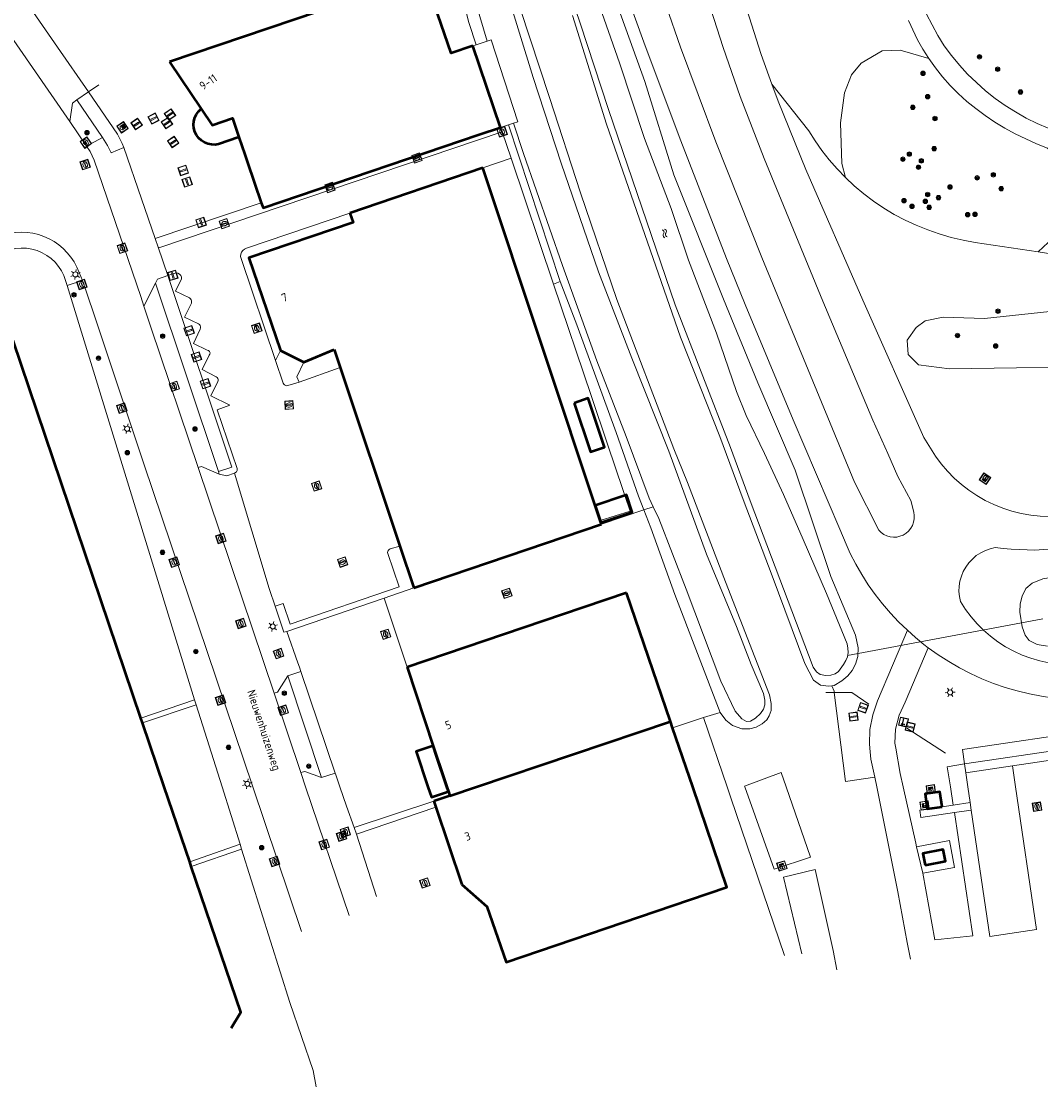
# Model space of a CAD drawing. Header units: metres. Extents: x 94279 to 96109, y 461866 to 463040.
# Tile 4 of 175: x 94767 to 94889, y 462004 to 462131. Entities that reach past the tile are written whole.
import ezdxf
from ezdxf.enums import TextEntityAlignment as Align

# ---------------------------------------------------------------- set-up
doc = ezdxf.new("R2010")
doc.units = ezdxf.units.M
doc.layers.get('0').update_dxf_attribs({"linetype": 'CONTINUOUS'})
for name, color, linetype, lineweight in [('B_BEBOUWINGSGRENS_0', 132, 'CONTINUOUS', 50), ('B_LUIFEL_1', 132, 'CONTINUOUS', 50), ('B_OPSTAL_0', 132, 'CONTINUOUS', 50), ('B_OVERBOUWLIJN_LIJN_1', 132, 'CONTINUOUS', 50), ('B_TUSSENMUUR_0', 132, 'CONTINUOUS', 50), ('G_GRENS_ALGEMEEN_0', 251, 'CONTINUOUS', 13), ('K_DUIKER_LIJN_-1', 251, 'CONTINUOUS', 13), ('Q_BOOM_0', 251, 'CONTINUOUS', 13), ('Q_BRANDKRAAN_0', 251, 'CONTINUOUS', 13), ('Q_ELEKTRAKAST_0', 251, 'CONTINUOUS', 13), ('Q_INSPECTIE_OF_RIOOLPUT_0', 251, 'CONTINUOUS', 13), ('Q_KOLK_0', 251, 'CONTINUOUS', 13), ('Q_LICHTMAST_0', 251, 'CONTINUOUS', 13), ('Q_PAAL_ALGEMEEN_0', 251, 'CONTINUOUS', 13), ('Q_RECLAMEZUIL_0', 251, 'CONTINUOUS', 13), ('Q_SLAGBOOM_0', 251, 'CONTINUOUS', 13), ('Q_VERKEERSBORDPAAL_0', 251, 'CONTINUOUS', 13), ('Q_VLAGGENMAST_0', 251, 'CONTINUOUS', 13), ('S_GBKN_SYMBOOL_WATER_0', 251, 'CONTINUOUS', 13), ('T_CULTUURGRENS_0', 251, 'CONTINUOUS', 13), ('T_HEK_0', 251, 'CONTINUOUS', 13), ('T_HEK_LIJN_0', 251, 'CONTINUOUS', 13), ('V_WEGGRENS_0', 251, 'CONTINUOUS', 13), ('W_WATERGRENS_0', 251, 'CONTINUOUS', 13), ('Z_GBKN_HUISNUMMER_0', 251, 'CONTINUOUS', 13), ('Z_STRAATNAAM_0', 251, 'CONTINUOUS', 13)]:
    doc.layers.add(name, color=color, linetype=linetype, lineweight=lineweight)
doc.styles.get("Standard").update_dxf_attribs({"font": 'isocp.shx'})

# ---------------------------------------------------------------- blocks, each defined once
blk = doc.blocks.new('Q_LICHTMAST')
for points in [[(-0.26, 0.15), (-0.52, 0.3)], [(0, 0.3), (0, 0.6)], [(0.26, 0.15), (0.52, 0.3)], [(-0.26, -0.15), (-0.52, -0.3)], [(0, -0.3), (0, -0.6)], [(0.26, -0.15), (0.52, -0.3)]]:
    blk.add_lwpolyline(points)
blk.add_circle((0, 0), 0.3)
blk = doc.blocks.new('Q_VLAGGENMAST')
for points in [[(-0.5, 0.5), (0.5, 0.5), (0.5, -0.5), (-0.5, -0.5)], [(-0.08, 0.33), (0.07, 0.33), (0.07, -0.33), (-0.08, -0.33)]]:
    blk.add_lwpolyline(points, close=True)
blk.add_lwpolyline([(-0.44, 0.46), (0.44, 0.46, -0.414214), (0.46, 0.44), (0.46, -0.44, -0.414214), (0.44, -0.46), (-0.44, -0.46, -0.414214), (-0.46, -0.44), (-0.46, 0.44), (-0.46, 0.44), (-0.46, 0.45), (-0.46, 0.45), (-0.46, 0.45), (-0.46, 0.45), (-0.46, 0.45), (-0.46, 0.45), (-0.46, 0.46), (-0.46, 0.46), (-0.46, 0.46), (-0.45, 0.46), (-0.45, 0.46), (-0.45, 0.46), (-0.45, 0.46), (-0.45, 0.46), (-0.45, 0.46), (-0.44, 0.46), (-0.44, 0.46)], format="xyb")
blk = doc.blocks.new('Q_VERKEERSBORDPAAL')
for points in [[(-0.5, 0.5), (0.5, 0.5), (0.5, -0.5), (-0.5, -0.5)], [(-0.08, 0.33), (0.07, 0.33), (0.07, -0.33), (-0.08, -0.33)]]:
    blk.add_lwpolyline(points, close=True)
blk.add_lwpolyline([(-0.44, 0.46), (0.44, 0.46, -0.414214), (0.46, 0.44), (0.46, -0.44, -0.414214), (0.44, -0.46), (-0.44, -0.46, -0.414214), (-0.46, -0.44), (-0.46, 0.44), (-0.46, 0.44), (-0.46, 0.45), (-0.46, 0.45), (-0.46, 0.45), (-0.46, 0.45), (-0.46, 0.45), (-0.46, 0.45), (-0.46, 0.46), (-0.46, 0.46), (-0.46, 0.46), (-0.45, 0.46), (-0.45, 0.46), (-0.45, 0.46), (-0.45, 0.46), (-0.45, 0.46), (-0.45, 0.46), (-0.44, 0.46), (-0.44, 0.46)], format="xyb")
blk = doc.blocks.new('Q_PAAL_ALGEMEEN')
for points in [[(-0.5, 0.5), (0.5, 0.5), (0.5, -0.5), (-0.5, -0.5)], [(-0.08, 0.33), (0.07, 0.33), (0.07, -0.33), (-0.08, -0.33)]]:
    blk.add_lwpolyline(points, close=True)
blk.add_lwpolyline([(-0.44, 0.46), (0.44, 0.46, -0.414214), (0.46, 0.44), (0.46, -0.44, -0.414214), (0.44, -0.46), (-0.44, -0.46, -0.414214), (-0.46, -0.44), (-0.46, 0.44), (-0.46, 0.44), (-0.46, 0.45), (-0.46, 0.45), (-0.46, 0.45), (-0.46, 0.45), (-0.46, 0.45), (-0.46, 0.45), (-0.46, 0.46), (-0.46, 0.46), (-0.46, 0.46), (-0.45, 0.46), (-0.45, 0.46), (-0.45, 0.46), (-0.45, 0.46), (-0.45, 0.46), (-0.45, 0.46), (-0.44, 0.46), (-0.44, 0.46)], format="xyb")
blk = doc.blocks.new('Q_KOLK')
blk.add_lwpolyline([(-0.5, 0.5), (0.5, 0.5), (0.5, -0.5), (-0.5, -0.5)], close=True)
for points in [[(-0.44, 0.46), (0.44, 0.46, -0.414214), (0.46, 0.44), (0.46, -0.44, -0.414214), (0.44, -0.46), (-0.44, -0.46, -0.414214), (-0.46, -0.44), (-0.46, 0.44, -0.414214), (-0.44, 0.46)], [(-0.34, 0.1, 0.380426), (-0.28, -0.18)], [(-0.01, 0.27, 0.240218), (-0.34, 0.1)], [(-0.19, 0.04, 0.853344), (-0.19, -0.03)], [(0.33, 0.11, 0.240191), (-0.01, 0.27)], [(0.18, -0.03, 0.849746), (0.18, 0.04)], [(0.27, -0.18, 0.380426), (0.33, 0.11)], [(-0.28, -0.18, 0.148452), (0.01, -0.26)], [(0.01, -0.26, 0.131742), (0.27, -0.18)]]:
    blk.add_lwpolyline(points, format="xyb")
for points in [[(-0.19, 0.04), (0.18, 0.04)], [(0.18, -0.03), (-0.19, -0.03)]]:
    blk.add_lwpolyline(points)
blk = doc.blocks.new('Q_INSPECTIE_OF_RIOOLPUT')
blk.add_lwpolyline([(-0.5, 0.5), (0.5, 0.5), (0.5, -0.5), (-0.5, -0.5)], close=True)
for points in [[(-0.44, 0.46), (0.44, 0.46, -0.414214), (0.46, 0.44), (0.46, -0.44, -0.414214), (0.44, -0.46), (-0.44, -0.46, -0.414214), (-0.46, -0.44), (-0.46, 0.44), (-0.46, 0.44), (-0.46, 0.45), (-0.46, 0.45), (-0.46, 0.45), (-0.46, 0.45), (-0.46, 0.45), (-0.46, 0.45), (-0.46, 0.46), (-0.46, 0.46), (-0.46, 0.46), (-0.45, 0.46), (-0.45, 0.46), (-0.45, 0.46), (-0.45, 0.46), (-0.45, 0.46), (-0.45, 0.46), (-0.44, 0.46), (-0.44, 0.46)], [(-0.34, 0.1, 0.380426), (-0.28, -0.18)], [(-0.01, 0.27, 0.240218), (-0.34, 0.1)], [(-0.19, 0.04, 0.853344), (-0.19, -0.03)], [(0.33, 0.11, 0.240191), (-0.01, 0.27)], [(0.18, -0.03, 0.849746), (0.18, 0.04)], [(0.27, -0.18, 0.380426), (0.33, 0.11)], [(-0.28, -0.18, 0.148452), (0.01, -0.26)], [(0.01, -0.26, 0.131742), (0.27, -0.18)]]:
    blk.add_lwpolyline(points, format="xyb")
for points in [[(-0.19, 0.04), (0.18, 0.04)], [(0.18, -0.03), (-0.19, -0.03)]]:
    blk.add_lwpolyline(points)
blk = doc.blocks.new('Q_SLAGBOOM')
blk.add_lwpolyline([(-0.5, 0.5), (0.5, 0.5), (0.5, -0.5), (-0.5, -0.5)], close=True)
blk.add_lwpolyline([(-0.44, 0.46), (0.44, 0.46, -0.414214), (0.46, 0.44), (0.46, -0.44, -0.414214), (0.44, -0.46), (-0.44, -0.46, -0.414214), (-0.46, -0.44), (-0.46, 0.44), (-0.46, 0.44), (-0.46, 0.45), (-0.46, 0.45), (-0.46, 0.45), (-0.46, 0.45), (-0.46, 0.45), (-0.46, 0.45), (-0.46, 0.46), (-0.46, 0.46), (-0.46, 0.46), (-0.45, 0.46), (-0.45, 0.46), (-0.45, 0.46), (-0.45, 0.46), (-0.45, 0.46), (-0.45, 0.46), (-0.44, 0.46), (-0.44, 0.46)], format="xyb")
for points in [[(-0.29, 0.04), (-0.38, 0.04), (-0.38, 0.1)], [(-0.38, 0.1), (-0.29, 0.1)], [(-0.29, 0.1), (-0.29, 0.2)], [(-0.29, 0.2), (-0.23, 0.2), (-0.23, 0.1)], [(-0.23, 0.04), (-0.23, -0.2), (-0.29, -0.2), (-0.29, 0.04)], [(-0.23, 0.1), (0.37, 0.1), (0.37, 0.04), (-0.23, 0.04)]]:
    blk.add_lwpolyline(points)
blk = doc.blocks.new('Q_RECLAMEZUIL')
blk.add_lwpolyline([(-0.5, 0.5), (0.5, 0.5), (0.5, -0.5), (-0.5, -0.5)], close=True)
for points in [[(-0.44, 0.46), (0.44, 0.46, -0.414214), (0.46, 0.44), (0.46, -0.44, -0.414214), (0.44, -0.46), (-0.44, -0.46, -0.414214), (-0.46, -0.44), (-0.46, 0.44), (-0.46, 0.44), (-0.46, 0.45), (-0.46, 0.45), (-0.46, 0.45), (-0.46, 0.45), (-0.46, 0.45), (-0.46, 0.45), (-0.46, 0.46), (-0.46, 0.46), (-0.46, 0.46), (-0.45, 0.46), (-0.45, 0.46), (-0.45, 0.46), (-0.45, 0.46), (-0.45, 0.46), (-0.45, 0.46), (-0.44, 0.46), (-0.44, 0.46)], [(-0.13, 0.05, 0.550274), (-0.13, -0.04)], [(0.13, -0.04, 0.506565), (0.13, 0.05)], [(-0.13, -0.14, 0.502509), (-0.13, -0.22)], [(0.13, -0.22, 0.554525), (0.13, -0.14)]]:
    blk.add_lwpolyline(points, format="xyb")
for points in [[(-0.23, 0.17), (0, 0.33), (0.22, 0.17)], [(0.22, 0.17), (0.22, -0.32), (-0.23, -0.32), (-0.23, 0.17)], [(-0.13, 0.05), (0.13, 0.05)], [(0.13, -0.04), (-0.13, -0.04)], [(-0.13, -0.14), (0.13, -0.14)], [(0.13, -0.22), (-0.13, -0.22)]]:
    blk.add_lwpolyline(points)
blk = doc.blocks.new('Q_ELEKTRAKAST')
for points in [[(-0.5, 0.5), (0.5, 0.5), (0.5, -0.5), (-0.5, -0.5)], [(-0.26, 0.26), (0.25, 0.26), (0.25, 0.19), (-0.26, 0.19)], [(-0.26, 0.11), (0.25, 0.11), (0.25, -0.33), (-0.26, -0.33)]]:
    blk.add_lwpolyline(points, close=True)
blk.add_lwpolyline([(-0.44, 0.46), (0.44, 0.46, -0.414214), (0.46, 0.44), (0.46, -0.44, -0.414214), (0.44, -0.46), (-0.44, -0.46, -0.414214), (-0.46, -0.44), (-0.46, 0.44), (-0.46, 0.44), (-0.46, 0.45), (-0.46, 0.45), (-0.46, 0.45), (-0.46, 0.45), (-0.46, 0.45), (-0.46, 0.45), (-0.46, 0.46), (-0.46, 0.46), (-0.46, 0.46), (-0.45, 0.46), (-0.45, 0.46), (-0.45, 0.46), (-0.45, 0.46), (-0.45, 0.46), (-0.45, 0.46), (-0.44, 0.46), (-0.44, 0.46)], format="xyb")
blk.add_lwpolyline([(-0.18, 0, -1), (-0.18, -0.07, -1)], format="xyb", close=True)
blk.add_lwpolyline([(0.04, 0.09), (-0.06, -0.11), (0.04, -0.11), (-0.06, -0.31)])
blk = doc.blocks.new('WATERSYMBOOL')
for points in [[(-0.5, 0.15), (-0.44, 0.21), (-0.31, 0.27), (-0.19, 0.27), (-0.06, 0.21), (0, 0.15), (0.06, 0.09), (0.19, 0.02), (0.31, 0.02), (0.44, 0.09), (0.5, 0.15)], [(-0.5, -0.15), (-0.44, -0.09), (-0.31, -0.02), (-0.19, -0.02), (-0.06, -0.09), (0, -0.15), (0.06, -0.21), (0.19, -0.27), (0.31, -0.27), (0.44, -0.21), (0.5, -0.15)]]:
    blk.add_lwpolyline(points)
blk = doc.blocks.new('Q_BOOM')
for radius in [0.27, 0.18, 0.09]:
    blk.add_circle((0, 0), radius)
blk = doc.blocks.new('Q_BRANDKRAAN')
blk.add_lwpolyline([(-0.5, 0.5), (0.5, 0.5), (0.5, -0.5), (-0.5, -0.5)], close=True)
for points in [[(-0.44, 0.46), (0.44, 0.46, -0.414214), (0.46, 0.44), (0.46, -0.44, -0.414214), (0.44, -0.46), (-0.44, -0.46, -0.414214), (-0.46, -0.44), (-0.46, 0.44), (-0.46, 0.44), (-0.46, 0.45), (-0.46, 0.45), (-0.46, 0.45), (-0.46, 0.45), (-0.46, 0.45), (-0.46, 0.45), (-0.46, 0.46), (-0.46, 0.46), (-0.46, 0.46), (-0.45, 0.46), (-0.45, 0.46), (-0.45, 0.46), (-0.45, 0.46), (-0.45, 0.46), (-0.45, 0.46), (-0.44, 0.46), (-0.44, 0.46)], [(-0.34, 0.1, 0.380426), (-0.28, -0.18)], [(-0.01, 0.27, 0.240218), (-0.34, 0.1)], [(-0.19, 0.04, 0.853344), (-0.19, -0.03)], [(0.33, 0.11, 0.240191), (-0.01, 0.27)], [(0.18, -0.03, 0.849746), (0.18, 0.04)], [(0.27, -0.18, 0.380426), (0.33, 0.11)], [(-0.28, -0.18, 0.148452), (0.01, -0.26)], [(0.01, -0.26, 0.131742), (0.27, -0.18)]]:
    blk.add_lwpolyline(points, format="xyb")
for points in [[(-0.19, 0.04), (0.18, 0.04)], [(0.18, -0.03), (-0.19, -0.03)]]:
    blk.add_lwpolyline(points)

msp = doc.modelspace()

# ---------------------------------------------------------------- linework, layer by layer
at = {"layer": 'B_BEBOUWINGSGRENS_0'}
for p, q in [((94815.59, 462136.81), (94785.03, 462126.44)), ((94824.7, 462118.59), (94821.38, 462128.36)), ((94822.57, 462113.75), (94806.63, 462108.32)), ((94836.65, 462071.45), (94822.57, 462113.75)), ((94798.31, 462091.85), (94801.14, 462090.43)), ((94801.14, 462090.43), (94804.77, 462091.95)), ((94804.77, 462091.95), (94805.49, 462089.82)), ((94805.49, 462089.82), (94812.62, 462068.4)), ((94836.79, 462071.03), (94836.65, 462071.45)), ((94814.29, 462063.39), (94836.79, 462071.03)), ((94812.62, 462068.4), (94814.29, 462063.39)), ((94845.04, 462047.39), (94839.79, 462062.81)), ((94781.78, 462047.22), (94781.57, 462047.78)), ((94784.4, 462039.53), (94781.78, 462047.22)), ((94845.3, 462046.6), (94845.04, 462047.39)), ((94847.72, 462039.53), (94845.3, 462046.6)), ((94787.45, 462030.55), (94784.4, 462039.53)), ((94818.26, 462039.53), (94818.44, 462038.97)), ((94818.62, 462038.45), (94816.69, 462037.82)), ((94818.44, 462038.97), (94818.62, 462038.45)), ((94816.69, 462037.82), (94816.93, 462037.11)), ((94816.93, 462037.11), (94820.06, 462027.82)), ((94875.81, 462036.89), (94877.63, 462037.15)), ((94787.64, 462029.98), (94787.45, 462030.55))]:
    msp.add_line(p, q, dxfattribs=at)
for points in [[(94821.38, 462128.36), (94818.79, 462127.48), (94815.59, 462136.81)], [(94785.03, 462126.44), (94788.82, 462120.82), (94790.14, 462118.85), (94792.56, 462119.68), (94793.33, 462117.43)], [(94793.33, 462117.43), (94794.04, 462115.34), (94794.37, 462114.39), (94796.01, 462109.56)], [(94796.01, 462109.56), (94796.23, 462108.93), (94822.14, 462117.72), (94824.7, 462118.59)], [(94806.63, 462108.32), (94807.02, 462107.19), (94794.55, 462102.96), (94798.31, 462091.85)], [(94781.57, 462047.78), (94766.28, 462093.06), (94760.04, 462089.87)], [(94839.79, 462062.81), (94832.13, 462060.2), (94813.49, 462053.87)], [(94813.49, 462053.87), (94816.67, 462044.31), (94816.99, 462043.34)], [(94816.99, 462043.34), (94817.62, 462041.45), (94818.26, 462039.53)], [(94820.06, 462027.82), (94823.06, 462025.22), (94825.36, 462018.54), (94847.32, 462026), (94851.82, 462027.53), (94847.72, 462039.53)], [(94877.63, 462037.15), (94877.35, 462038.95), (94875.56, 462038.7), (94875.81, 462036.89)], [(94792.4, 462010.61), (94793.56, 462012.55), (94787.64, 462029.98)]]:
    msp.add_lwpolyline(points, dxfattribs=at)
at = {"layer": 'B_LUIFEL_1'}
for p, q in [((94839.6, 462074.47), (94836.04, 462073.28)), ((94836.04, 462073.28), (94836.65, 462071.45)), ((94818.26, 462039.53), (94816.99, 462043.34)), ((94818.44, 462038.97), (94818.26, 462039.53)), ((94818.44, 462038.97), (94818.44, 462038.97))]:
    msp.add_line(p, q, dxfattribs=at)
for points in [[(94833.51, 462085.55), (94835.46, 462079.7), (94837.15, 462080.26), (94835.21, 462086.12), (94833.51, 462085.55)], [(94836.65, 462071.45), (94836.72, 462071.24), (94840.46, 462072.48), (94839.78, 462074.53), (94839.6, 462074.47)], [(94816.99, 462043.34), (94816.62, 462044.46), (94814.57, 462043.78), (94815.98, 462039.53)], [(94815.98, 462039.53), (94816.4, 462038.29), (94818.44, 462038.97)]]:
    msp.add_lwpolyline(points, dxfattribs=at)
at = {"layer": 'B_OPSTAL_0'}
msp.add_lwpolyline([(94875.57, 462030.15), (94878, 462030.64), (94877.74, 462032.03), (94875.3, 462031.54), (94875.57, 462030.15)], dxfattribs=at)
at = {"layer": 'B_OVERBOUWLIJN_LIJN_1'}
msp.add_lwpolyline([(94793.33, 462117.43), (94790.91, 462116.56), (94790.48, 462116.5), (94790.04, 462116.52), (94789.62, 462116.61), (94789.21, 462116.78), (94788.85, 462117.02), (94788.53, 462117.31), (94788.27, 462117.67), (94788.08, 462118.06), (94787.96, 462118.48), (94787.92, 462118.91), (94787.95, 462119.34), (94788.07, 462119.77), (94788.25, 462120.16), (94788.51, 462120.51), (94788.82, 462120.82)], dxfattribs=at)
at = {"layer": 'B_TUSSENMUUR_0'}
for p, q in [((94821.83, 462039.53), (94845.04, 462047.39)), ((94818.62, 462038.45), (94821.83, 462039.53))]:
    msp.add_line(p, q, dxfattribs=at)
at = {"layer": 'G_GRENS_ALGEMEEN_0'}
for p, q in [((94821.76, 462128.48), (94823.11, 462128.93)), ((94821.38, 462128.36), (94821.76, 462128.48)), ((94776.54, 462123.69), (94775.31, 462122.84)), ((94825.63, 462118.89), (94824.7, 462118.59)), ((94826.26, 462119.09), (94825.63, 462118.89)), ((94824.7, 462118.59), (94824.88, 462118.07)), ((94824.88, 462118.07), (94825.95, 462114.9)), ((94822.57, 462113.75), (94825.95, 462114.9)), ((94825.95, 462114.9), (94831.04, 462099.81)), ((94783.3, 462105.26), (94796.01, 462109.56)), ((94798.31, 462091.85), (94797.72, 462090.65)), ((94800.55, 462088.06), (94805.49, 462089.82)), ((94836.65, 462071.45), (94836.65, 462071.45)), ((94812.62, 462068.4), (94811.45, 462068.06)), ((94810.74, 462062.17), (94814.29, 462063.39)), ((94799.1, 462058.17), (94810.74, 462062.17)), ((94813.49, 462053.87), (94810.74, 462062.17)), ((94781.57, 462047.78), (94788.04, 462049.97)), ((94788.04, 462049.97), (94788.23, 462049.39)), ((94788.23, 462049.39), (94781.78, 462047.22)), ((94851.03, 462048.45), (94849.03, 462047.86)), ((94849.03, 462047.86), (94845.3, 462046.6)), ((94849.03, 462047.86), (94851.85, 462039.53)), ((94816.69, 462037.82), (94807.17, 462034.68)), ((94807.43, 462033.88), (94816.93, 462037.11)), ((94787.45, 462030.55), (94793.5, 462032.66)), ((94793.67, 462032.08), (94787.64, 462029.98)), ((94793.5, 462032.66), (94793.67, 462032.08))]:
    msp.add_line(p, q, dxfattribs=at)
for points in [[(94824.88, 462118.07), (94783.85, 462104.19), (94783.65, 462104.25)], [(94797.72, 462090.65), (94793.6, 462102.86), (94793.54, 462103.12), (94793.56, 462103.38), (94793.65, 462103.64), (94793.8, 462103.85), (94794.01, 462104.01), (94794.26, 462104.11), (94806.63, 462108.32)], [(94792.83, 462077.16), (94792.95, 462077.23), (94793.05, 462077.32), (94793.12, 462077.45), (94793.15, 462077.58), (94793.14, 462077.72), (94790.74, 462084.75), (94792.24, 462085.29), (94789.99, 462086.42), (94790.82, 462088.11), (94790.85, 462088.24), (94790.85, 462088.37), (94790.81, 462088.5), (94790.73, 462088.61), (94790.63, 462088.7), (94788.94, 462089.56), (94789.79, 462091.27), (94789.87, 462091.41), (94789.88, 462091.58), (94789.82, 462091.73), (94789.7, 462091.84), (94789.54, 462091.88), (94787.89, 462092.7), (94788.71, 462094.41), (94788.75, 462094.55), (94788.75, 462094.69), (94788.7, 462094.83), (94788.62, 462094.95), (94788.5, 462095.03), (94786.83, 462095.85), (94787.65, 462097.53), (94787.67, 462097.67), (94787.66, 462097.8), (94787.61, 462097.93), (94787.53, 462098.05), (94787.43, 462098.14), (94785.76, 462098.96), (94786.47, 462100.44), (94786.45, 462100.65), (94786.37, 462100.84), (94786.23, 462101), (94786.04, 462101.11), (94785.84, 462101.15), (94784.82, 462100.83)], [(94831.04, 462099.81), (94835.56, 462086.44), (94837.56, 462080.51), (94839.36, 462075.17), (94839.6, 462074.47)], [(94800.55, 462088.06), (94799.22, 462087.64), (94799.08, 462087.63), (94798.95, 462087.66), (94798.82, 462087.72), (94798.72, 462087.81), (94798.64, 462087.93), (94797.72, 462090.65)], [(94801.14, 462090.43), (94800.3, 462088.69), (94800.55, 462088.06)], [(94839.6, 462074.47), (94840.23, 462072.6), (94836.65, 462071.45)], [(94841.87, 462072.75), (94842.72, 462070.6), (94845.58, 462062.58), (94851.03, 462048.45)], [(94811.45, 462068.06), (94811.33, 462067.99), (94811.23, 462067.89), (94811.17, 462067.77), (94811.15, 462067.64), (94811.17, 462067.5), (94812.54, 462063.5), (94799.5, 462059.04), (94798.65, 462061.53), (94797.67, 462061.2)], [(94851.85, 462039.53), (94852.29, 462038.23), (94858.7, 462019.31)], [(94874.54, 462032.36), (94878.5, 462033.11), (94879.1, 462029.87), (94875.29, 462029.18)], [(94860.79, 462019.53), (94858.61, 462028.71), (94862.4, 462029.63)], [(94862.4, 462029.63), (94864.54, 462019.93), (94864.99, 462017.59)]]:
    msp.add_lwpolyline(points, dxfattribs=at)
at = {"layer": 'K_DUIKER_LIJN_-1'}
msp.add_line((94889.69, 462059.7), (94866.28, 462055.29), dxfattribs=at)
at = {"layer": 'T_CULTUURGRENS_0'}
for p, q in [((94825.63, 462118.89), (94831.83, 462100.11)), ((94772.78, 462099.64), (94788.04, 462049.97)), ((94831.04, 462099.81), (94831.83, 462100.11)), ((94790.99, 462077.03), (94790.9, 462077.34)), ((94977.86, 462056.58), (94880.29, 462042.31)), ((94791.33, 462039.53), (94788.23, 462049.39)), ((94886.04, 462042.07), (94895.04, 462043.39)), ((94880.29, 462042.31), (94880.44, 462041.23)), ((94880.44, 462041.23), (94886.04, 462042.07)), ((94793.5, 462032.66), (94791.33, 462039.53)), ((94878.6, 462039.53), (94878.95, 462037.35))]:
    msp.add_line(p, q, dxfattribs=at)
for points in [[(94812.92, 462164.67), (94814.2, 462157.98), (94817.08, 462145.9), (94820.88, 462131.15), (94821.76, 462128.48)], [(94864.41, 462051.65), (94864.69, 462051.68), (94865.58, 462052.24), (94866.32, 462052.83), (94866.82, 462053.5), (94867.21, 462054.25), (94867.5, 462055.17), (94867.54, 462056.21), (94867.21, 462057.71), (94864.28, 462064.75), (94860.01, 462077.5), (94855.52, 462087.98), (94851.42, 462098), (94845.47, 462112.9), (94841.98, 462124.09), (94836.38, 462139.64)], [(94851.03, 462048.45), (94851.69, 462047.53), (94852.49, 462046.88), (94853.59, 462046.51), (94854.55, 462046.5), (94855.31, 462046.71), (94856.06, 462047.09), (94856.62, 462047.58), (94856.9, 462048.07), (94857.12, 462048.71), (94857.14, 462049.53), (94856.91, 462050.56), (94851.64, 462064.1), (94847.1, 462076.02), (94845.44, 462080.06), (94838.62, 462097.96), (94834.29, 462110.73), (94830.57, 462122.17), (94825.88, 462136.38)], [(94833.3, 462132.01), (94837.41, 462118.96), (94846.25, 462093.43), (94850.98, 462081.52), (94853.78, 462073.99), (94857.26, 462064.83), (94861.17, 462054.34), (94862.19, 462052.35), (94863.05, 462051.73), (94863.98, 462051.6), (94864.41, 462051.65)], [(94866.01, 462112.6), (94865.59, 462114.27), (94865.43, 462119.12), (94865.92, 462122.74), (94866.74, 462124.88), (94867.89, 462126.28), (94870.44, 462127.75), (94872.58, 462127.84), (94876, 462126.86)], [(94857.22, 462123.77), (94861.63, 462118.16), (94862.39, 462116.96), (94863.21, 462115.8), (94864.09, 462114.69), (94865.02, 462113.62), (94866.01, 462112.6)], [(94890.22, 462116.11), (94892.55, 462113.87), (94893, 462113.25), (94893.26, 462110.84), (94893.09, 462109.51), (94892.46, 462107.9), (94891.31, 462106.03), (94890.33, 462104.79), (94889.11, 462103.67)], [(95025.92, 462115.14), (95014.1, 462110.41), (95002.34, 462107.78), (94980.2, 462103.91), (94961.16, 462101.74), (94938.41, 462098.18), (94920.3, 462093.84), (94910.7, 462091.67), (94899.87, 462089.97), (94878.5, 462089.66), (94874.79, 462090.12), (94873.55, 462091.36), (94873.4, 462093.07), (94874.48, 462094.61), (94875.56, 462095.39), (94877.73, 462095.85), (94882.68, 462095.7), (94892.75, 462096.78), (94901.1, 462098.64), (94906.83, 462100.5), (94911.29, 462101.51)], [(94889.11, 462103.67), (94881.57, 462104.81), (94880.12, 462105.07), (94878.69, 462105.4), (94877.27, 462105.81), (94875.88, 462106.29), (94874.51, 462106.85), (94873.17, 462107.47), (94871.87, 462108.16), (94870.61, 462108.92), (94869.39, 462109.75), (94868.21, 462110.64), (94867.08, 462111.59), (94866.01, 462112.6)], [(94889.11, 462103.67), (94891.65, 462103.29), (94907.77, 462101.96), (94911.19, 462101.53)], [(94831.83, 462100.11), (94833.82, 462094.94), (94838.55, 462082.02), (94841.23, 462074.38), (94841.87, 462072.75)], [(94940.49, 462071.39), (94930.1, 462070.34), (94925.1, 462069.55), (94913.38, 462067.88), (94898.31, 462065.97), (94889.67, 462064.47), (94888.41, 462063.96), (94887.64, 462063.3), (94887.19, 462062.39), (94886.96, 462061.46), (94886.93, 462060.5), (94887.19, 462058.73), (94887.57, 462057.74), (94888.05, 462057.1), (94889, 462056.6)], [(94880.29, 462042.31), (94880.04, 462044.01), (94977.6, 462058.39)], [(94889, 462056.6), (94890.22, 462056.42)], [(94864.41, 462051.65), (94864.67, 462051.02), (94864.69, 462050.84)], [(94864.69, 462050.84), (94866.02, 462040.19), (94869.53, 462040.7)], [(94880.29, 462042.31), (94878.22, 462041.93), (94878.6, 462039.53)], [(94876.74, 462021.22), (94881.28, 462021.7), (94879.09, 462036.46)], [(94793.67, 462032.08), (94799.44, 462013.69), (94802.23, 462005.55), (94802.59, 462003.6)]]:
    msp.add_lwpolyline(points, dxfattribs=at)
at = {"layer": 'T_HEK_0'}
for p, q in [((94841.87, 462072.75), (94836.79, 462071.03)), ((94842.98, 462073.12), (94841.87, 462072.75)), ((94861.85, 462031.13), (94858.91, 462039.53))]:
    msp.add_line(p, q, dxfattribs=at)
for points in [[(94858.91, 462039.53), (94858.31, 462041.25), (94853.94, 462039.63), (94853.97, 462039.53)], [(94853.97, 462039.53), (94857.47, 462029.67), (94861.85, 462031.13)]]:
    msp.add_lwpolyline(points, dxfattribs=at)
at = {"layer": 'T_HEK_LIJN_0'}
for p, q in [((94864.69, 462050.84), (94863.67, 462050.84)), ((94878, 462043.59), (94873.38, 462046.59))]:
    msp.add_line(p, q, dxfattribs=at)
msp.add_lwpolyline([(94868.84, 462049.47), (94866.79, 462050.84), (94864.69, 462050.84)], dxfattribs=at)
at = {"layer": 'V_WEGGRENS_0'}
for p, q in [((94768.37, 462132.86), (94771.6, 462128.19)), ((94764.33, 462131.92), (94773.07, 462119.29)), ((94771.6, 462128.19), (94775.31, 462122.84)), ((94775.31, 462122.84), (94773.93, 462121.88)), ((94776.98, 462117.37), (94773.93, 462121.88)), ((94773.07, 462119.29), (94775.08, 462116.34)), ((94775.08, 462116.34), (94776.98, 462117.37)), ((94783.3, 462105.26), (94783.65, 462104.25)), ((94783.65, 462104.25), (94784.82, 462100.83)), ((94774.61, 462100.22), (94772.78, 462099.64)), ((94775.9, 462096.37), (94774.61, 462100.22)), ((94783.33, 462099.92), (94781.96, 462097.14)), ((94790.9, 462077.34), (94783.33, 462099.92)), ((94781.57, 462098.3), (94781.96, 462097.14)), ((94788.46, 462077.84), (94797.55, 462050.78)), ((94797, 462063.18), (94797.67, 462061.2)), ((94799.2, 462052.83), (94800.78, 462053.36)), ((94803.24, 462040.68), (94799.2, 462052.83)), ((94800.78, 462053.36), (94804.88, 462041.2)), ((94797.55, 462050.78), (94800.75, 462041.26)), ((94886.41, 462039.53), (94886.04, 462042.07)), ((94800.75, 462041.26), (94801.34, 462039.53)), ((94804.88, 462041.2), (94803.24, 462040.68)), ((94880.69, 462039.53), (94880.44, 462041.23)), ((94800.85, 462022.21), (94795.01, 462039.53)), ((94801.34, 462039.53), (94806.54, 462024.13)), ((94869.77, 462039.53), (94869.53, 462040.7)), ((94880.97, 462037.65), (94880.69, 462039.53)), ((94888.91, 462022.43), (94886.41, 462039.53)), ((94877.63, 462037.15), (94878.95, 462037.35)), ((94878.95, 462037.35), (94880.97, 462037.65)), ((94880.97, 462037.65), (94881.1, 462036.75)), ((94881.1, 462036.75), (94879.09, 462036.46)), ((94807.17, 462034.68), (94807.43, 462033.88)), ((94807.43, 462033.88), (94809.82, 462026.4)), ((94874.54, 462032.36), (94875.29, 462029.18)), ((94875.29, 462029.18), (94876.74, 462021.22))]:
    msp.add_line(p, q, dxfattribs=at)
for points in [[(94832.16, 462252.86), (94832.21, 462247.89), (94832.49, 462212.18), (94832.7, 462201.19), (94833.04, 462193.7), (94833.46, 462186.58), (94834.03, 462178.93), (94834.7, 462172.56), (94835.66, 462165.6), (94836.78, 462159.62), (94838.3, 462153.28), (94840.47, 462145.65), (94842.82, 462138.15), (94846.27, 462128.19), (94850.5, 462116.85), (94855.99, 462103.01), (94867.09, 462076.05), (94870.01, 462070.32)], [(94866.11, 462068.65), (94865.35, 462070.42), (94859.75, 462083.54), (94854.01, 462097.36), (94851.76, 462102.89), (94846.28, 462116.98), (94842.02, 462128.37), (94839.24, 462136.13)], [(94853.08, 462136.27), (94855.92, 462127.34), (94857.22, 462123.77)], [(94874.55, 462134.85), (94875.12, 462133.5), (94875.73, 462132.18), (94876.4, 462130.88), (94877.1, 462129.61), (94877.86, 462128.36), (94878.73, 462127.19), (94879.67, 462126.06), (94880.66, 462124.98), (94881.71, 462123.95), (94882.81, 462122.98), (94883.96, 462122.07), (94885.16, 462121.22), (94886.39, 462120.44), (94887.67, 462119.71), (94888.99, 462119.06), (94890.33, 462118.48)], [(94871.09, 462079.48), (94869.29, 462083.48), (94863.33, 462097.77), (94856.29, 462114.84), (94853.4, 462122.28), (94851.38, 462128.15), (94849.91, 462132.77)], [(94876, 462126.86), (94875.65, 462127.41), (94875.31, 462127.96), (94874.98, 462128.52), (94874.67, 462129.1), (94874.37, 462129.68), (94873.57, 462131.39)], [(94890.22, 462116.11), (94888.91, 462116.63), (94887.63, 462117.2), (94886.37, 462117.82), (94885.14, 462118.5), (94883.94, 462119.23), (94882.77, 462120.01), (94881.63, 462120.84), (94880.56, 462121.71), (94879.54, 462122.64), (94878.57, 462123.62), (94877.66, 462124.65), (94876.8, 462125.73), (94876, 462126.86)], [(94857.22, 462123.77), (94857.96, 462121.73), (94861.29, 462113.54), (94868.09, 462097.89), (94875.43, 462081.43)], [(94775.31, 462122.84), (94778.8, 462117.76), (94779.35, 462116.67), (94779.55, 462116.19)], [(94773.93, 462121.88), (94773.42, 462121.51), (94773.07, 462119.29)], [(94775.08, 462116.34), (94775.53, 462115.68), (94775.99, 462114.66), (94781.57, 462098.3)], [(94776.98, 462117.37), (94777.61, 462116.43), (94778.03, 462115.54), (94779.55, 462116.19)], [(94779.55, 462116.19), (94781.67, 462110.02), (94783.3, 462105.26)], [(94673.27, 462039.53), (94686.39, 462062.88), (94686.86, 462063.7), (94687.38, 462064.48), (94687.96, 462065.22), (94688.59, 462065.92), (94689.28, 462066.57), (94690, 462067.17), (94690.77, 462067.72), (94691.58, 462068.21), (94692.42, 462068.64), (94693.28, 462069.01), (94763.95, 462105.21), (94764.57, 462105.5), (94765.23, 462105.72), (94765.9, 462105.88), (94766.58, 462105.98), (94767.27, 462106.02), (94767.96, 462105.99), (94768.64, 462105.89), (94769.31, 462105.74), (94769.97, 462105.51)], [(94769.97, 462105.51), (94770.6, 462105.23), (94771.2, 462104.9), (94771.76, 462104.5), (94772.29, 462104.06), (94772.77, 462103.57), (94773.21, 462103.03), (94773.59, 462102.46), (94773.92, 462101.85), (94774.19, 462101.21), (94774.61, 462100.22)], [(94772.78, 462099.64), (94772.38, 462100.82), (94772.09, 462101.39), (94771.73, 462101.93), (94771.31, 462102.42), (94770.83, 462102.86), (94770.31, 462103.25), (94769.75, 462103.56), (94769.15, 462103.82), (94768.53, 462104), (94767.9, 462104.1), (94767.25, 462104.13), (94766.6, 462104.09), (94765.97, 462103.97), (94765.35, 462103.77), (94764.76, 462103.51), (94755.64, 462098.8)], [(94783.33, 462099.92), (94783.57, 462100.4), (94784.82, 462100.83)], [(94784.82, 462100.83), (94792.49, 462077.85), (94790.9, 462077.34)], [(94781.96, 462097.14), (94782.84, 462094.52), (94788.46, 462077.84)], [(94795.01, 462039.53), (94781.96, 462078.28), (94777.16, 462092.63), (94775.9, 462096.37)], [(94875.43, 462081.43), (94876.8, 462079.17), (94877.49, 462078.25), (94878.24, 462077.37), (94879.05, 462076.55), (94879.91, 462075.79), (94880.82, 462075.09), (94881.78, 462074.45), (94882.78, 462073.88), (94883.81, 462073.38), (94884.88, 462072.95), (94885.97, 462072.59), (94887.09, 462072.31), (94888.22, 462072.1), (94889.37, 462071.98), (94890.52, 462071.93), (94891.67, 462071.96), (94893.5, 462072.16), (94920.33, 462075.23), (94962.29, 462080.63), (95012.59, 462087.24), (95016.86, 462088.01), (95032.83, 462090.16)], [(94872.94, 462069.73), (94873.28, 462069.94), (94873.59, 462070.21), (94873.85, 462070.53), (94874.05, 462070.88), (94874.19, 462071.27), (94874.26, 462071.67), (94874.26, 462072.08), (94874.2, 462072.48), (94873.84, 462073.87), (94872.32, 462076.74), (94871.09, 462079.48)], [(94788.46, 462077.84), (94788.84, 462077.94), (94790.99, 462077.03)], [(94790.99, 462077.03), (94791.88, 462076.83), (94792.83, 462077.16)], [(94792.83, 462077.16), (94796.95, 462063.32), (94797, 462063.18)], [(94870.01, 462070.32), (94870.29, 462070.03), (94870.62, 462069.8), (94870.99, 462069.63), (94871.37, 462069.52), (94871.77, 462069.47), (94872.17, 462069.49), (94872.56, 462069.58), (94872.94, 462069.73)], [(94873.44, 462058.31), (94872.4, 462059.31), (94871.42, 462060.36), (94870.48, 462061.46), (94869.59, 462062.6), (94868.76, 462063.77), (94867.98, 462064.99), (94867.26, 462066.24), (94866.6, 462067.52), (94866.11, 462068.65)], [(94894.56, 462068.34), (94888.73, 462067.92), (94887.78, 462067.95), (94886.83, 462067.99), (94885.88, 462068.05), (94884.93, 462068.13), (94883.98, 462068.22), (94883.37, 462068.09), (94882.79, 462067.88), (94882.23, 462067.6), (94881.7, 462067.26), (94881.23, 462066.85), (94880.81, 462066.4), (94880.44, 462065.89)], [(94880.44, 462065.89), (94880.14, 462065.35), (94879.91, 462064.78), (94879.74, 462064.19), (94879.65, 462063.58), (94879.63, 462062.96), (94879.69, 462062.35), (94879.81, 462061.74), (94880.41, 462060.81), (94881.07, 462059.93), (94881.8, 462059.09), (94882.58, 462058.31), (94883.41, 462057.59), (94884.3, 462056.93), (94885.22, 462056.33), (94886.2, 462055.8), (94887.2, 462055.34), (94888.24, 462054.96), (94889.3, 462054.65), (94890.38, 462054.42)], [(94797.67, 462061.2), (94798.74, 462058.08), (94799.1, 462058.17)], [(94977.18, 462062.02), (94943.75, 462057.35), (94915.95, 462052.86), (94901.1, 462050.53), (94895.47, 462049.99), (94893.97, 462049.98), (94892.48, 462050.06), (94891, 462050.19), (94889.52, 462050.41), (94888.06, 462050.69), (94886.61, 462051.04), (94885.18, 462051.46), (94883.77, 462051.95), (94882.38, 462052.5), (94881.02, 462053.12), (94879.7, 462053.8), (94878.41, 462054.55), (94877.15, 462055.36), (94875.94, 462056.22)], [(94799.1, 462058.17), (94800.42, 462054.42), (94800.6, 462053.88), (94800.78, 462053.36)], [(94869.53, 462040.7), (94869.08, 462042.87), (94868.99, 462043.74), (94868.89, 462044.64), (94868.96, 462046.42), (94869.29, 462048.18), (94869.88, 462049.86), (94873.44, 462058.31)], [(94875.94, 462056.22), (94875.42, 462056.62), (94874.91, 462057.03), (94874.41, 462057.44), (94873.92, 462057.87), (94873.44, 462058.31)], [(94875.94, 462056.22), (94873.16, 462049.69), (94872.45, 462048.13), (94872.04, 462046.47), (94871.96, 462044.77), (94872.07, 462044.18), (94872.57, 462041.13), (94872.93, 462039.53)], [(94799.2, 462052.83), (94797.97, 462050.9), (94797.55, 462050.78)], [(94800.75, 462041.26), (94801.23, 462041.39), (94803.24, 462040.68)], [(94804.88, 462041.2), (94804.95, 462040.97), (94805.45, 462039.53)], [(94805.45, 462039.53), (94806.24, 462037.23), (94807.17, 462034.68)], [(94873.8, 462018.89), (94873.43, 462020.87), (94872.29, 462026.94), (94869.77, 462039.53)], [(94872.93, 462039.53), (94874.46, 462032.78), (94874.54, 462032.36)], [(94879.09, 462036.46), (94875.05, 462035.86), (94874.92, 462036.75), (94875.81, 462036.89)], [(94888.91, 462022.43), (94883.34, 462021.59), (94881.1, 462036.75)]]:
    msp.add_lwpolyline(points, dxfattribs=at)
at = {"layer": 'W_WATERGRENS_0'}
for points in [[(94823.11, 462128.93), (94820.88, 462136.37), (94817.79, 462147.5), (94815.88, 462154.93), (94814.33, 462163.23), (94813.17, 462171.58), (94812.48, 462179.23), (94811.62, 462196.92), (94811.29, 462205.13), (94810.95, 462224.99), (94811.04, 462239.13)], [(94823.37, 462141.59), (94828.61, 462124.58), (94831.94, 462114.32), (94836.43, 462101.27), (94840.43, 462090.92), (94844.85, 462079.77), (94849.37, 462067.45), (94852.95, 462058.75), (94854.73, 462054.22), (94856.22, 462050.74), (94856.35, 462049.93), (94856.36, 462049.36), (94856.19, 462048.87), (94855.84, 462048.33), (94855.25, 462047.76), (94854.65, 462047.42), (94854.18, 462047.38), (94853.6, 462047.71), (94852.8, 462048.62), (94851.08, 462052.22), (94846.94, 462063.22), (94843.66, 462071.7), (94842.98, 462073.12)], [(94835.78, 462135.35), (94838.94, 462126.31), (94841.94, 462117.25), (94845.12, 462108.86), (94847.23, 462102.69), (94850.56, 462093.91), (94852.98, 462086.95), (94854.13, 462084.05), (94856.31, 462079.5), (94858.58, 462074.59), (94860.95, 462069.21), (94863.74, 462062.7), (94866.23, 462056.67), (94866.32, 462056.17), (94866.34, 462055.64), (94866.25, 462055.13), (94866.07, 462054.68), (94865.79, 462054.21), (94865.19, 462053.37), (94864.8, 462053.1), (94864.29, 462052.93), (94863.69, 462052.9), (94863.01, 462053), (94862.54, 462053.34), (94862.14, 462053.88), (94854.6, 462073.82), (94852.26, 462080.21), (94845.61, 462097.31), (94837.64, 462120.72), (94834.23, 462131.09), (94831.53, 462139.08)], [(94823.11, 462128.93), (94823.58, 462129.09), (94826.75, 462119.25), (94826.26, 462119.09)], [(94842.98, 462073.12), (94842.49, 462074.14), (94839.73, 462081.53), (94836.22, 462090.6), (94832.13, 462102.03), (94827.46, 462115.46), (94826.26, 462119.09)]]:
    msp.add_lwpolyline(points, dxfattribs=at)

# ---------------------------------------------------------------- block references
at = {"layer": 'Q_BOOM_0'}
for p, rotation in [((94882.08, 462127.05), 132.6519948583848), ((94875.31, 462125.06), 125.3253291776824), ((94884.27, 462125.56), 138.6193918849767), ((94875.88, 462122.28), 131.5024516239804), ((94887, 462122.83), 147.5677864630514), ((94874.09, 462120.99), 131.5024516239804), ((94876.75, 462119.65), 134.618229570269), ((94775.13, 462117.96), 124.3699064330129), ((94876.65, 462116.04), 140.7953371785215), ((94872.91, 462114.77), 142.9124556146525), ((94873.67, 462115.39), 145.9218578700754), ((94875.12, 462114.58), 148.9296219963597), ((94874.77, 462113.81), 148.9296219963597), ((94881.8, 462112.54), 148.7288056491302), ((94883.74, 462112.91), 151.1552696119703), ((94878.55, 462111.44), 160.9135717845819), ((94884.69, 462111.24), 153.5806466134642), ((94873.04, 462109.8), 151.9229416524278), ((94875.59, 462109.73), 154.9126609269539), ((94875.87, 462110.54), 154.9126609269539), ((94877.17, 462110.17), 157.9389110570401), ((94873.99, 462109.12), 151.9229416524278), ((94876.06, 462109), 157.9389110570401), ((94880.67, 462108.12), 166.9063463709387), ((94881.54, 462108.17), 169.9245022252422), ((94773.58, 462098.52), 107.0744328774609), ((94884.3, 462096.56), 6.148877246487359), ((94784.2, 462093.57), 108.6006888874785), ((94879.46, 462093.64), 178.2075613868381), ((94884.02, 462092.39), 0.8314425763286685), ((94776.52, 462090.93), 107.0744328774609), ((94788.08, 462082.44), 108.5346173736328), ((94779.97, 462079.6), 107.0744328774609), ((94784.19, 462067.65), 108.6094811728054), ((94788.19, 462055.76), 108.6094811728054), ((94798.78, 462050.77), 57.47327928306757), ((94792.1, 462044.28), 108.6094811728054), ((94801.71, 462042.02), 160.6580921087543), ((94796.07, 462032.26), 108.6094811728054)]:
    msp.add_blockref('Q_BOOM', p, dxfattribs=dict(at, rotation=rotation))
at = {"layer": 'Q_BRANDKRAAN_0', "rotation": 108.0913500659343}
msp.add_blockref('Q_BRANDKRAAN', (94806.1, 462034.12), dxfattribs=at)
at = {"layer": 'Q_ELEKTRAKAST_0'}
for p, rotation in [((94882.75, 462076.48), 146.3099324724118), ((94876.26, 462039.25), 8.040856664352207), ((94875.51, 462037.3), 97.9665142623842), ((94858.41, 462030.06), 18.44281156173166)]:
    msp.add_blockref('Q_ELEKTRAKAST', p, dxfattribs=dict(at, rotation=rotation))
at = {"layer": 'Q_INSPECTIE_OF_RIOOLPUT_0'}
for p, rotation in [((94774.92, 462114.13), 108.8247813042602), ((94793.58, 462059.12), 108.5840818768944)]:
    msp.add_blockref('Q_INSPECTIE_OF_RIOOLPUT', p, dxfattribs=dict(at, rotation=rotation))
at = {"layer": 'Q_KOLK_0'}
for p, rotation in [((94824.88, 462118.07), 108.6570453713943), ((94775, 462116.77), 124.3699064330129), ((94814.68, 462114.92), 18.73224088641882), ((94804.26, 462111.38), 18.73224088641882), ((94791.6, 462107.05), 18.69011560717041), ((94779.38, 462104.1), 108.8247813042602), ((94774.52, 462099.77), 108.524055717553), ((94795.48, 462094.51), 108.6444311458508), ((94785.6, 462087.55), 108.6006888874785), ((94779.32, 462084.92), 108.5295574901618), ((94799.36, 462085.3), 4.114909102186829), ((94802.66, 462075.6), 108.4116731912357), ((94791.18, 462069.31), 108.5840818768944), ((94785.59, 462066.47), 108.6094811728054), ((94805.77, 462066.48), 18.64762529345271), ((94825.45, 462062.74), 18.74594646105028), ((94810.93, 462057.83), 108.3499679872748), ((94798.1, 462055.52), 109.3505464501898), ((94791.15, 462049.93), 108.6094811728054), ((94798.65, 462048.73), 108.5666381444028), ((94888.98, 462037.16), 98.30767767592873), ((94803.57, 462032.62), 108.677462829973), ((94805.64, 462033.63), 108.0913500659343), ((94797.62, 462030.6), 108.6094811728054), ((94815.63, 462028.02), 108.5976679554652)]:
    msp.add_blockref('Q_KOLK', p, dxfattribs=dict(at, rotation=rotation))
at = {"layer": 'Q_LICHTMAST_0'}
for p, rotation in [((94773.75, 462100.97), 112.9961327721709), ((94779.95, 462082.47), 108.5295574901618), ((94797.4, 462058.77), 108.8415288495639), ((94878.57, 462050.86), 152.747776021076), ((94794.35, 462039.9), 108.6094811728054)]:
    msp.add_blockref('Q_LICHTMAST', p, dxfattribs=dict(at, rotation=rotation))
at = {"layer": 'Q_PAAL_ALGEMEEN_0'}
for p, rotation in [((94866.99, 462047.96), 97.11394167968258), ((94868.13, 462049.02), 70.78273146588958), ((94873.77, 462046.72), 76.28906619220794)]:
    msp.add_blockref('Q_PAAL_ALGEMEEN', p, dxfattribs=dict(at, rotation=rotation))
at = {"layer": 'Q_RECLAMEZUIL_0', "rotation": 124.4381127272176}
msp.add_blockref('Q_RECLAMEZUIL', (94779.39, 462118.6), dxfattribs=at)
at = {"layer": 'Q_SLAGBOOM_0', "rotation": 76.28906619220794}
msp.add_blockref('Q_SLAGBOOM', (94872.97, 462047.31), dxfattribs=at)
at = {"layer": 'Q_VERKEERSBORDPAAL_0'}
for p, rotation in [((94784.71, 462119.1), 123.9713635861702), ((94785.46, 462116.83), 123.9586500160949), ((94786.67, 462113.43), 108.8933052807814), ((94787.14, 462112.04), 18.68336668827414), ((94788.81, 462107.2), 18.68336668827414), ((94785.42, 462100.85), 17.48519459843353)]:
    msp.add_blockref('Q_VERKEERSBORDPAAL', p, dxfattribs=dict(at, rotation=rotation))
at = {"layer": 'Q_VLAGGENMAST_0'}
for p, rotation in [((94783.11, 462119.65), 117.1946497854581), ((94785.07, 462120.13), 123.9713635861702), ((94781.08, 462118.99), 124.4381127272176), ((94787.37, 462094.22), 108.4708493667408), ((94788.26, 462091.07), 108.4708493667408), ((94789.33, 462087.87), 108.4708493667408)]:
    msp.add_blockref('Q_VLAGGENMAST', p, dxfattribs=dict(at, rotation=rotation))
at = {"layer": 'S_GBKN_SYMBOOL_WATER_0', "rotation": 108.7851846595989}
msp.add_blockref('WATERSYMBOOL', (94844.37, 462105.88), dxfattribs=at)

# ---------------------------------------------------------------- texts
at = {"layer": 'Z_GBKN_HUISNUMMER_0'}
for s, rotation, p in [('9-11', 34, (94789.66, 462124.04)), ('7', 18.7, (94798.8, 462098.21)), ('5', 18.4, (94818.42, 462046.96)), ('3', 18.6, (94820.75, 462033.62))]:
    msp.add_text(s, height=1, rotation=rotation, dxfattribs=at).set_placement(p, align=Align.MIDDLE)
at = {"layer": 'Z_STRAATNAAM_0', "linetype": 'Continuous'}
msp.add_text('Nieuwenhuizenweg', height=1, rotation=288.1368, dxfattribs=at).set_placement((94796.22, 462046.29), align=Align.MIDDLE)

doc.saveas('drawing.dxf')
